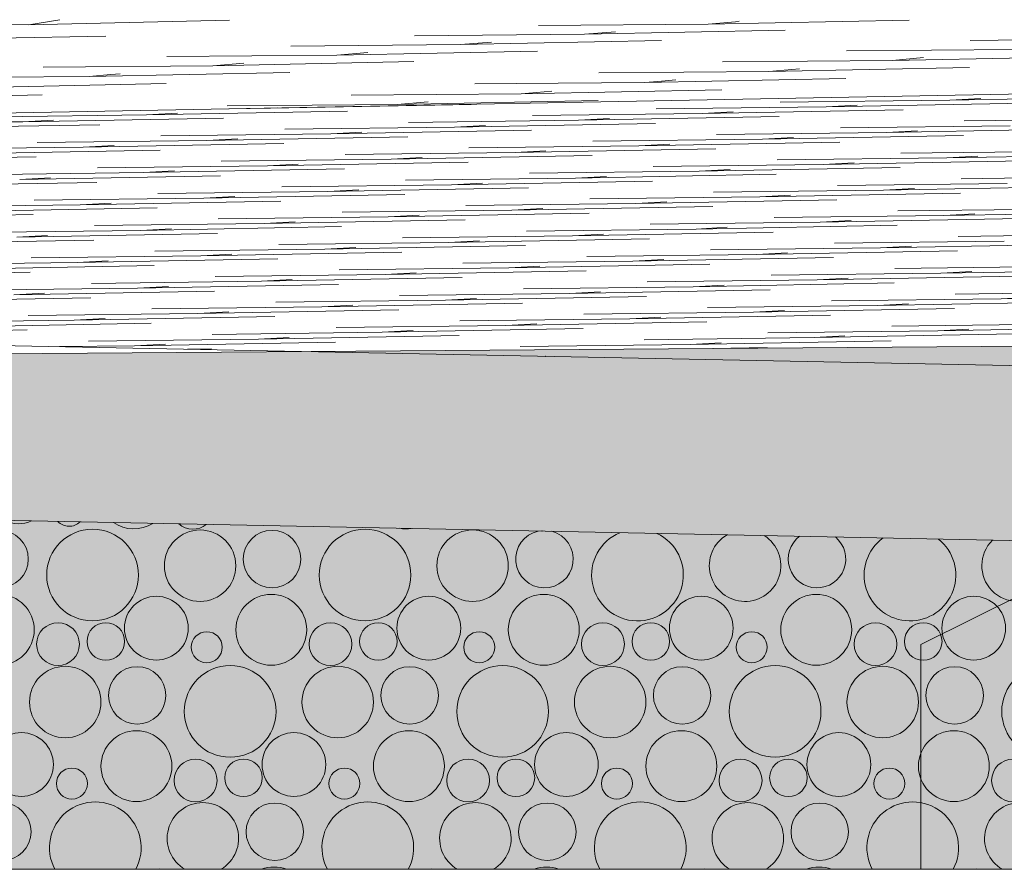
# Model space of a CAD drawing. Header units: millimetres. Extents: x -76432 to -27350, y -300 to 6935.
# Tile 68 of 75: x -29108 to -28714, y -300 to 40. Entities that reach past the tile are written whole.
import ezdxf

# ---------------------------------------------------------------- set-up
doc = ezdxf.new("R2010")
doc.units = ezdxf.units.MM
doc.header["$MEASUREMENT"] = 0
for name, color, linetype in [('Nouveau_Terrain _ Original.Terrain', 7, 'Continuous'), ('Nouveau_VRD _ Voirie 3d.VRD', 7, 'Continuous'), ('VRD _ Bordure.VRD', 7, 'Continuous')]:
    doc.layers.add(name, color=color, linetype=linetype)

# ---------------------------------------------------------------- blocks, each defined once
blk = doc.blocks.new('Élément de coupe_31')
at = {"layer": 'Nouveau_Terrain _ Original.Terrain', "linetype": 'Continuous', "lineweight": 15, "true_color": 0xf48e54}
h = blk.add_hatch(dxfattribs=at)
h.set_pattern_fill('Terre', color=33, style=0, pattern_type=2)
h.set_pattern_definition([(45, (0, 0), (-137.8858, 137.8858), []), (45, (-45.96, 45.96), (-275.7716, 275.7716), []), (45, (-91.92, 91.92), (-275.7716, 275.7716), []), (135, (-137.886, 137.886), (45.96194, 45.96194), [195, -195])])
h.paths.add_polyline_path([(-45278.93, -182.88), (-48767.24, -201.74), (-53028.52, -224.87), (-58189.71, -253.03), (-64406.44, -287.14), (-66736.01, -300), (-27349.9, -300), (-27349.9, -80.38), (-30347.05, -102.7), (-30687.31, -105.32), (-30979.52, -107.48), (-31257.53, -109.37), (-31550.89, -111.18), (-31862.67, -112.95), (-32189.06, -114.67), (-32526.08, -116.34), (-40248.03, -155.83), (-42463.99, -167.72)])
at = {"layer": 'Nouveau_Terrain _ Original.Terrain', "color": 114, "linetype": 'Continuous', "lineweight": 15, "true_color": 0x00ad56}
for p, q in [((-29104.58, 38.22), (-29092.18, 40.22)), ((-29104.58, 38.22), (-29092.18, 40.22)), ((-29104.58, 38.22), (-29024.15, 40.07)), ((-29104.58, 38.22), (-29024.15, 40.07)), ((-28832.46, 38.49), (-28752.04, 40.09)), ((-28832.46, 38.49), (-28752.04, 40.09)), ((-28821.56, 39.4), (-28820.07, 39.64)), ((-28821.56, 39.4), (-28820.07, 39.64)), ((-29104.58, 38.22), (-29172.61, 38.37)), ((-29104.58, 38.22), (-29172.61, 38.37)), ((-28832.46, 38.49), (-28900.49, 37.92)), ((-28832.46, 38.49), (-28900.49, 37.92)), ((-28882.05, 34.37), (-28801.62, 35.98)), ((-28882.05, 34.37), (-28801.62, 35.98)), ((-28832.46, 38.49), (-28821.56, 39.4)), ((-28832.46, 38.49), (-28821.56, 39.4)), ((-29154.17, 32.08), (-29073.74, 33.68)), ((-29154.17, 32.08), (-29073.74, 33.68)), ((-28882.05, 34.37), (-28950.08, 33.8)), ((-28882.05, 34.37), (-28950.08, 33.8)), ((-28931.63, 30.24), (-28851.21, 31.84)), ((-28931.63, 30.24), (-28851.21, 31.84)), ((-28882.05, 34.37), (-28869.65, 35.4)), ((-28882.05, 34.37), (-28869.65, 35.4)), ((-28659.52, 32.49), (-28727.54, 31.93)), ((-28659.52, 32.49), (-28727.54, 31.93)), ((-28931.63, 30.24), (-28999.66, 29.67)), ((-28931.63, 30.24), (-28999.66, 29.67)), ((-28981.22, 26.06), (-28900.79, 27.67)), ((-28981.22, 26.06), (-28900.79, 27.67)), ((-28931.63, 30.24), (-28919.24, 31.27)), ((-28931.63, 30.24), (-28919.24, 31.27)), ((-28709.1, 28.25), (-28777.13, 27.71)), ((-28709.1, 28.25), (-28777.13, 27.71)), ((-28981.22, 26.06), (-29049.25, 25.5)), ((-28981.22, 26.06), (-29049.25, 25.5)), ((-28981.22, 26.06), (-28968.82, 27.11)), ((-28981.22, 26.06), (-28968.82, 27.11)), ((-28758.69, 23.92), (-28826.72, 23.39)), ((-28758.69, 23.92), (-28826.72, 23.39)), ((-28758.69, 23.92), (-28678.26, 25.53)), ((-28758.69, 23.92), (-28678.26, 25.53)), ((-28758.69, 23.92), (-28746.29, 25.01)), ((-28758.69, 23.92), (-28746.29, 25.01)), ((-29030.8, 21.8), (-29098.83, 21.26)), ((-29030.8, 21.8), (-29098.83, 21.26)), ((-29030.8, 21.8), (-28950.38, 23.41)), ((-29030.8, 21.8), (-28950.38, 23.41)), ((-29030.8, 21.8), (-29018.41, 22.87)), ((-29030.8, 21.8), (-29018.41, 22.87)), ((-28808.27, 19.48), (-28727.85, 21.1)), ((-28808.27, 19.48), (-28727.85, 21.1)), ((-28808.27, 19.48), (-28795.88, 20.59)), ((-28808.27, 19.48), (-28795.88, 20.59)), ((-29080.39, 17.44), (-29139.56, 17)), ((-29080.39, 17.44), (-29139.56, 17)), ((-29080.39, 17.44), (-28999.96, 19.06)), ((-29080.39, 17.44), (-28999.96, 19.06)), ((-29080.39, 17.44), (-29071.68, 18.22)), ((-29080.39, 17.44), (-29071.68, 18.22)), ((-29071.68, 18.22), (-29067.99, 18.55)), ((-29071.68, 18.22), (-29067.99, 18.55)), ((-28808.27, 19.48), (-28876.3, 18.97)), ((-28808.27, 19.48), (-28876.3, 18.97)), ((-28857.86, 15), (-28777.43, 16.62)), ((-28857.86, 15), (-28777.43, 16.62)), ((-28852.6, 15.47), (-28845.46, 16.11)), ((-28852.6, 15.47), (-28845.46, 16.11)), ((-29129.97, 12.99), (-29049.55, 14.61)), ((-29129.97, 12.99), (-29049.55, 14.61)), ((-28892.56, 14.74), (-28925.89, 14.49)), ((-28892.56, 14.74), (-28925.89, 14.49)), ((-28907.44, 10.57), (-28827.02, 12.18)), ((-28907.44, 10.57), (-28827.02, 12.18)), ((-28857.86, 15), (-28892.54, 14.74)), ((-28857.86, 15), (-28892.54, 14.74)), ((-28857.86, 15), (-28852.6, 15.47)), ((-28857.86, 15), (-28852.6, 15.47)), ((-29179.56, 8.51), (-29099.13, 10.13)), ((-29179.56, 8.51), (-29099.13, 10.13)), ((-28907.44, 10.57), (-28975.47, 10.05)), ((-28907.44, 10.57), (-28975.47, 10.05)), ((-28907.44, 10.57), (-28895.05, 11.66)), ((-28907.44, 10.57), (-28895.05, 11.66)), ((-28735.7, 7.98), (-28803.73, 7.17)), ((-28735.7, 7.98), (-28803.73, 7.17)), ((-28735.7, 7.98), (-28655.27, 9.46)), ((-28735.7, 7.98), (-28655.27, 9.46)), ((-28735.7, 7.98), (-28723.3, 8.65)), ((-28735.7, 7.98), (-28723.3, 8.65)), ((-28957.03, 6.25), (-29025.06, 5.7)), ((-28957.03, 6.25), (-29025.06, 5.7)), ((-29007.82, 4.75), (-29023.98, 4.56)), ((-29007.82, 4.75), (-29023.98, 4.56)), ((-29007.82, 4.75), (-28927.39, 6.23)), ((-29007.82, 4.75), (-28927.39, 6.23)), ((-29007.82, 4.75), (-29004.77, 4.91)), ((-29007.82, 4.75), (-29004.77, 4.91)), ((-28957.03, 6.25), (-28876.6, 7.86)), ((-28957.03, 6.25), (-28876.6, 7.86)), ((-28957.03, 6.25), (-28944.63, 7.32)), ((-28957.03, 6.25), (-28944.63, 7.32)), ((-28785.29, 5.29), (-28853.31, 4.48)), ((-28785.29, 5.29), (-28853.31, 4.48)), ((-28834.87, 2.6), (-28754.44, 4.09)), ((-28834.87, 2.6), (-28754.44, 4.09)), ((-28785.29, 5.29), (-28704.86, 6.77)), ((-28785.29, 5.29), (-28704.86, 6.77)), ((-28785.29, 5.29), (-28772.89, 5.96)), ((-28785.29, 5.29), (-28772.89, 5.96)), ((-29057.4, 2.06), (-29125.43, 1.25)), ((-29057.4, 2.06), (-29125.43, 1.25)), ((-29106.99, -0.63), (-29026.56, 0.85)), ((-29106.99, -0.63), (-29026.56, 0.85)), ((-29106.99, -0.63), (-29094.59, 0.04)), ((-29106.99, -0.63), (-29094.59, 0.04)), ((-29057.4, 2.06), (-28976.98, 3.54)), ((-29057.4, 2.06), (-28976.98, 3.54)), ((-29057.4, 2.06), (-29045.01, 2.73)), ((-29057.4, 2.06), (-29045.01, 2.73)), ((-28834.87, 2.6), (-28902.9, 1.8)), ((-28834.87, 2.6), (-28902.9, 1.8)), ((-28884.46, -0.08), (-28804.03, 1.4)), ((-28884.46, -0.08), (-28804.03, 1.4)), ((-28884.46, -0.08), (-28872.06, 0.59)), ((-28884.46, -0.08), (-28872.06, 0.59)), ((-28834.87, 2.6), (-28822.47, 3.28)), ((-28834.87, 2.6), (-28822.47, 3.28)), ((-28661.92, 0.46), (-28729.95, -0.35)), ((-28661.92, 0.46), (-28729.95, -0.35)), ((-29106.99, -0.63), (-29175.02, -1.44)), ((-29106.99, -0.63), (-29175.02, -1.44)), ((-29156.57, -3.32), (-29076.15, -1.84)), ((-29156.57, -3.32), (-29076.15, -1.84)), ((-28934.04, -2.77), (-29002.07, -3.58)), ((-28934.04, -2.77), (-29002.07, -3.58)), ((-28884.46, -0.08), (-28952.49, -0.89)), ((-28884.46, -0.08), (-28952.49, -0.89)), ((-28934.04, -2.77), (-28853.62, -1.29)), ((-28934.04, -2.77), (-28853.62, -1.29)), ((-28934.04, -2.77), (-28921.65, -2.1)), ((-28934.04, -2.77), (-28921.65, -2.1)), ((-28711.51, -2.23), (-28779.54, -3.03)), ((-28711.51, -2.23), (-28779.54, -3.03)), ((-28761.09, -4.91), (-28680.67, -3.43)), ((-28761.09, -4.91), (-28680.67, -3.43)), ((-28983.63, -5.46), (-29051.66, -6.27)), ((-28983.63, -5.46), (-29051.66, -6.27)), ((-29033.21, -8.15), (-28952.79, -6.67)), ((-29033.21, -8.15), (-28952.79, -6.67)), ((-29033.21, -8.15), (-29020.82, -7.48)), ((-29033.21, -8.15), (-29020.82, -7.48)), ((-28983.63, -5.46), (-28903.2, -3.98)), ((-28983.63, -5.46), (-28903.2, -3.98)), ((-28983.63, -5.46), (-28971.23, -4.79)), ((-28983.63, -5.46), (-28971.23, -4.79)), ((-28810.68, -7.6), (-28878.71, -8.41)), ((-28810.68, -7.6), (-28878.71, -8.41)), ((-28761.09, -4.91), (-28829.12, -5.72)), ((-28761.09, -4.91), (-28829.12, -5.72)), ((-28810.68, -7.6), (-28730.25, -6.12)), ((-28810.68, -7.6), (-28730.25, -6.12)), ((-28810.68, -7.6), (-28798.28, -6.93)), ((-28810.68, -7.6), (-28798.28, -6.93)), ((-28761.09, -4.91), (-28748.7, -4.24)), ((-28761.09, -4.91), (-28748.7, -4.24)), ((-29082.8, -10.84), (-29150.83, -11.64)), ((-29082.8, -10.84), (-29150.83, -11.64)), ((-29033.21, -8.15), (-29101.24, -8.96)), ((-29033.21, -8.15), (-29101.24, -8.96)), ((-29082.8, -10.84), (-29002.37, -9.35)), ((-29082.8, -10.84), (-29002.37, -9.35)), ((-29082.8, -10.84), (-29070.4, -10.16)), ((-29082.8, -10.84), (-29070.4, -10.16)), ((-28860.27, -10.29), (-28928.29, -11.1)), ((-28860.27, -10.29), (-28928.29, -11.1)), ((-28909.85, -12.98), (-28829.42, -11.5)), ((-28909.85, -12.98), (-28829.42, -11.5)), ((-28860.27, -10.29), (-28779.84, -8.81)), ((-28860.27, -10.29), (-28779.84, -8.81)), ((-28860.27, -10.29), (-28847.87, -9.62)), ((-28860.27, -10.29), (-28847.87, -9.62)), ((-29181.97, -16.21), (-29101.54, -14.73)), ((-29181.97, -16.21), (-29101.54, -14.73)), ((-29132.38, -13.52), (-29051.96, -12.04)), ((-29132.38, -13.52), (-29051.96, -12.04)), ((-28959.44, -15.67), (-29027.47, -16.47)), ((-28959.44, -15.67), (-29027.47, -16.47)), ((-28909.85, -12.98), (-28977.88, -13.79)), ((-28909.85, -12.98), (-28977.88, -13.79)), ((-28959.44, -15.67), (-28879.01, -14.19)), ((-28959.44, -15.67), (-28879.01, -14.19)), ((-28959.44, -15.67), (-28947.04, -14.99)), ((-28959.44, -15.67), (-28947.04, -14.99)), ((-28909.85, -12.98), (-28897.45, -12.31)), ((-28909.85, -12.98), (-28897.45, -12.31)), ((-28736.9, -15.12), (-28804.93, -15.93)), ((-28736.9, -15.12), (-28804.93, -15.93)), ((-28687.32, -12.43), (-28755.35, -13.24)), ((-28687.32, -12.43), (-28755.35, -13.24)), ((-28736.9, -15.12), (-28656.48, -13.64)), ((-28736.9, -15.12), (-28656.48, -13.64)), ((-28736.9, -15.12), (-28724.51, -14.45)), ((-28736.9, -15.12), (-28724.51, -14.45)), ((-29009.02, -18.35), (-29077.05, -19.16)), ((-29009.02, -18.35), (-29077.05, -19.16)), ((-29058.61, -21.04), (-28978.18, -19.56)), ((-29058.61, -21.04), (-28978.18, -19.56)), ((-29009.02, -18.35), (-28928.6, -16.87)), ((-29009.02, -18.35), (-28928.6, -16.87)), ((-29009.02, -18.35), (-28996.63, -17.68)), ((-29009.02, -18.35), (-28996.63, -17.68)), ((-28786.49, -17.81), (-28854.52, -18.62)), ((-28786.49, -17.81), (-28854.52, -18.62)), ((-28836.07, -20.5), (-28755.65, -19.02)), ((-28836.07, -20.5), (-28755.65, -19.02)), ((-28786.49, -17.81), (-28706.06, -16.33)), ((-28786.49, -17.81), (-28706.06, -16.33)), ((-28786.49, -17.81), (-28774.09, -17.14)), ((-28786.49, -17.81), (-28774.09, -17.14)), ((-29058.61, -21.04), (-29126.64, -21.85)), ((-29058.61, -21.04), (-29126.64, -21.85)), ((-29108.19, -23.73), (-29027.77, -22.25)), ((-29108.19, -23.73), (-29027.77, -22.25)), ((-29108.19, -23.73), (-29095.8, -23.06)), ((-29108.19, -23.73), (-29095.8, -23.06)), ((-29058.61, -21.04), (-29046.21, -20.37)), ((-29058.61, -21.04), (-29046.21, -20.37)), ((-28885.66, -23.18), (-28953.69, -23.99)), ((-28885.66, -23.18), (-28953.69, -23.99)), ((-28836.07, -20.5), (-28904.1, -21.3)), ((-28836.07, -20.5), (-28904.1, -21.3)), ((-28885.66, -23.18), (-28805.23, -21.7)), ((-28885.66, -23.18), (-28805.23, -21.7)), ((-28885.66, -23.18), (-28873.26, -22.51)), ((-28885.66, -23.18), (-28873.26, -22.51)), ((-28836.07, -20.5), (-28823.68, -19.82)), ((-28836.07, -20.5), (-28823.68, -19.82)), ((-28663.13, -22.64), (-28731.16, -23.45)), ((-28663.13, -22.64), (-28731.16, -23.45)), ((-29157.78, -26.42), (-29077.35, -24.94)), ((-29157.78, -26.42), (-29077.35, -24.94)), ((-28935.25, -25.87), (-29003.28, -26.68)), ((-28935.25, -25.87), (-29003.28, -26.68)), ((-28984.83, -28.56), (-28904.41, -27.08)), ((-28984.83, -28.56), (-28904.41, -27.08)), ((-28935.25, -25.87), (-28854.82, -24.39)), ((-28935.25, -25.87), (-28854.82, -24.39)), ((-28935.25, -25.87), (-28922.85, -25.2)), ((-28935.25, -25.87), (-28922.85, -25.2)), ((-28712.71, -25.33), (-28780.74, -26.13)), ((-28712.71, -25.33), (-28780.74, -26.13)), ((-28762.3, -28.01), (-28681.87, -26.53)), ((-28762.3, -28.01), (-28681.87, -26.53)), ((-28762.3, -28.01), (-28749.9, -27.34)), ((-28762.3, -28.01), (-28749.9, -27.34)), ((-29034.42, -31.25), (-29102.45, -32.06)), ((-29034.42, -31.25), (-29102.45, -32.06)), ((-28984.83, -28.56), (-29052.86, -29.37)), ((-28984.83, -28.56), (-29052.86, -29.37)), ((-29034.42, -31.25), (-28953.99, -29.77)), ((-29034.42, -31.25), (-28953.99, -29.77)), ((-29034.42, -31.25), (-29022.02, -30.58)), ((-29034.42, -31.25), (-29022.02, -30.58)), ((-28984.83, -28.56), (-28972.43, -27.89)), ((-28984.83, -28.56), (-28972.43, -27.89)), ((-28811.88, -30.7), (-28879.91, -31.51)), ((-28811.88, -30.7), (-28879.91, -31.51)), ((-28762.3, -28.01), (-28830.33, -28.82)), ((-28762.3, -28.01), (-28830.33, -28.82)), ((-28811.88, -30.7), (-28731.46, -29.22)), ((-28811.88, -30.7), (-28731.46, -29.22)), ((-28811.88, -30.7), (-28799.49, -30.03)), ((-28811.88, -30.7), (-28799.49, -30.03)), ((-29084, -33.94), (-29152.03, -34.74)), ((-29084, -33.94), (-29152.03, -34.74)), ((-29133.59, -36.62), (-29053.16, -35.14)), ((-29133.59, -36.62), (-29053.16, -35.14)), ((-29084, -33.94), (-29003.58, -32.46)), ((-29084, -33.94), (-29003.58, -32.46)), ((-29084, -33.94), (-29071.61, -33.26)), ((-29084, -33.94), (-29071.61, -33.26)), ((-28861.47, -33.39), (-28929.5, -34.2)), ((-28861.47, -33.39), (-28929.5, -34.2)), ((-28911.06, -36.08), (-28830.63, -34.6)), ((-28911.06, -36.08), (-28830.63, -34.6)), ((-28911.06, -36.08), (-28898.66, -35.41)), ((-28911.06, -36.08), (-28898.66, -35.41)), ((-28861.47, -33.39), (-28781.04, -31.91)), ((-28861.47, -33.39), (-28781.04, -31.91)), ((-28861.47, -33.39), (-28849.07, -32.72)), ((-28861.47, -33.39), (-28849.07, -32.72)), ((-29183.17, -39.31), (-29102.75, -37.83)), ((-29183.17, -39.31), (-29102.75, -37.83)), ((-28960.64, -38.77), (-29028.67, -39.57)), ((-28960.64, -38.77), (-29028.67, -39.57)), ((-28911.06, -36.08), (-28979.08, -36.89)), ((-28911.06, -36.08), (-28979.08, -36.89)), ((-28960.64, -38.77), (-28880.21, -37.29)), ((-28960.64, -38.77), (-28880.21, -37.29)), ((-28960.64, -38.77), (-28948.24, -38.09)), ((-28960.64, -38.77), (-28948.24, -38.09)), ((-28738.11, -38.22), (-28806.14, -39.03)), ((-28738.11, -38.22), (-28806.14, -39.03)), ((-28688.52, -35.53), (-28756.55, -36.34)), ((-28688.52, -35.53), (-28756.55, -36.34)), ((-28738.11, -38.22), (-28657.68, -36.74)), ((-28738.11, -38.22), (-28657.68, -36.74)), ((-28738.11, -38.22), (-28725.71, -37.55)), ((-28738.11, -38.22), (-28725.71, -37.55)), ((-29010.23, -41.45), (-29078.26, -42.26)), ((-29010.23, -41.45), (-29078.26, -42.26)), ((-29059.81, -44.14), (-28979.39, -42.66)), ((-29059.81, -44.14), (-28979.39, -42.66)), ((-29010.23, -41.45), (-28929.8, -39.97)), ((-29010.23, -41.45), (-28929.8, -39.97)), ((-29010.23, -41.45), (-28997.83, -40.78)), ((-29010.23, -41.45), (-28997.83, -40.78)), ((-28787.69, -40.91), (-28855.72, -41.72)), ((-28787.69, -40.91), (-28855.72, -41.72)), ((-28837.28, -43.6), (-28756.85, -42.12)), ((-28837.28, -43.6), (-28756.85, -42.12)), ((-28837.28, -43.6), (-28824.88, -42.92)), ((-28837.28, -43.6), (-28824.88, -42.92)), ((-28787.69, -40.91), (-28707.27, -39.43)), ((-28787.69, -40.91), (-28707.27, -39.43)), ((-28787.69, -40.91), (-28775.3, -40.24)), ((-28787.69, -40.91), (-28775.3, -40.24)), ((-29059.81, -44.14), (-29127.84, -44.95)), ((-29059.81, -44.14), (-29127.84, -44.95)), ((-29109.4, -46.83), (-29028.97, -45.35)), ((-29109.4, -46.83), (-29028.97, -45.35)), ((-29109.4, -46.83), (-29097, -46.16)), ((-29109.4, -46.83), (-29097, -46.16)), ((-29059.81, -44.14), (-29047.42, -43.47)), ((-29059.81, -44.14), (-29047.42, -43.47)), ((-28886.86, -46.28), (-28954.89, -47.09)), ((-28886.86, -46.28), (-28954.89, -47.09)), ((-28837.28, -43.6), (-28905.31, -44.4)), ((-28837.28, -43.6), (-28905.31, -44.4)), ((-28886.86, -46.28), (-28806.44, -44.8)), ((-28886.86, -46.28), (-28806.44, -44.8)), ((-28886.86, -46.28), (-28874.47, -45.61)), ((-28886.86, -46.28), (-28874.47, -45.61)), ((-28664.33, -45.74), (-28732.36, -46.55)), ((-28664.33, -45.74), (-28732.36, -46.55)), ((-29158.98, -49.52), (-29078.56, -48.04)), ((-29158.98, -49.52), (-29078.56, -48.04)), ((-28936.45, -48.97), (-29004.48, -49.78)), ((-28936.45, -48.97), (-29004.48, -49.78)), ((-28986.04, -51.66), (-28905.61, -50.18)), ((-28986.04, -51.66), (-28905.61, -50.18)), ((-28986.04, -51.66), (-28973.64, -50.99)), ((-28986.04, -51.66), (-28973.64, -50.99)), ((-28936.45, -48.97), (-28856.02, -47.49)), ((-28936.45, -48.97), (-28856.02, -47.49)), ((-28936.45, -48.97), (-28924.05, -48.3)), ((-28936.45, -48.97), (-28924.05, -48.3)), ((-28763.5, -51.11), (-28831.53, -51.92)), ((-28763.5, -51.11), (-28831.53, -51.92)), ((-28713.92, -48.43), (-28781.95, -49.24)), ((-28713.92, -48.43), (-28781.95, -49.24)), ((-28763.5, -51.11), (-28683.08, -49.63)), ((-28763.5, -51.11), (-28683.08, -49.63)), ((-28763.5, -51.11), (-28751.11, -50.44)), ((-28763.5, -51.11), (-28751.11, -50.44)), ((-29035.62, -54.35), (-29103.65, -55.16)), ((-29035.62, -54.35), (-29103.65, -55.16)), ((-28986.04, -51.66), (-29054.06, -52.47)), ((-28986.04, -51.66), (-29054.06, -52.47)), ((-29035.62, -54.35), (-28955.19, -52.87)), ((-29035.62, -54.35), (-28955.19, -52.87)), ((-29035.62, -54.35), (-29023.22, -53.68)), ((-29035.62, -54.35), (-29023.22, -53.68)), ((-28813.09, -53.8), (-28881.12, -54.61)), ((-28813.09, -53.8), (-28881.12, -54.61)), ((-28862.67, -56.49), (-28782.25, -55.01)), ((-28862.67, -56.49), (-28782.25, -55.01)), ((-28813.09, -53.8), (-28732.66, -52.32)), ((-28813.09, -53.8), (-28732.66, -52.32)), ((-28813.09, -53.8), (-28800.69, -53.13)), ((-28813.09, -53.8), (-28800.69, -53.13)), ((-29085.21, -57.04), (-29153.24, -57.85)), ((-29085.21, -57.04), (-29153.24, -57.85)), ((-29134.79, -59.72), (-29054.37, -58.24)), ((-29134.79, -59.72), (-29054.37, -58.24)), ((-29085.21, -57.04), (-29004.78, -55.56)), ((-29085.21, -57.04), (-29004.78, -55.56)), ((-29085.21, -57.04), (-29072.81, -56.36)), ((-29085.21, -57.04), (-29072.81, -56.36)), ((-28862.67, -56.49), (-28930.7, -57.3)), ((-28862.67, -56.49), (-28930.7, -57.3)), ((-28912.26, -59.18), (-28831.83, -57.7)), ((-28912.26, -59.18), (-28831.83, -57.7)), ((-28912.26, -59.18), (-28899.86, -58.51)), ((-28912.26, -59.18), (-28899.86, -58.51)), ((-28862.67, -56.49), (-28850.28, -55.82)), ((-28862.67, -56.49), (-28850.28, -55.82)), ((-28689.73, -58.63), (-28757.76, -59.44)), ((-28689.73, -58.63), (-28757.76, -59.44)), ((-29184.38, -62.41), (-29103.95, -60.93)), ((-29184.38, -62.41), (-29103.95, -60.93)), ((-28961.84, -61.87), (-29029.87, -62.68)), ((-28961.84, -61.87), (-29029.87, -62.68)), ((-29011.43, -64.55), (-28931, -63.07)), ((-29011.43, -64.55), (-28931, -63.07)), ((-28912.26, -59.18), (-28980.29, -59.99)), ((-28912.26, -59.18), (-28980.29, -59.99)), ((-28961.84, -61.87), (-28881.42, -60.39)), ((-28961.84, -61.87), (-28881.42, -60.39)), ((-28961.84, -61.87), (-28949.45, -61.19)), ((-28961.84, -61.87), (-28949.45, -61.19)), ((-28739.31, -61.32), (-28807.34, -62.13)), ((-28739.31, -61.32), (-28807.34, -62.13)), ((-28788.9, -64.01), (-28708.47, -62.53)), ((-28788.9, -64.01), (-28708.47, -62.53)), ((-28739.31, -61.32), (-28658.89, -59.84)), ((-28739.31, -61.32), (-28658.89, -59.84)), ((-28739.31, -61.32), (-28726.92, -60.65)), ((-28739.31, -61.32), (-28726.92, -60.65)), ((-29011.43, -64.55), (-29079.46, -65.36)), ((-29011.43, -64.55), (-29079.46, -65.36)), ((-29061.02, -67.24), (-28980.59, -65.76)), ((-29061.02, -67.24), (-28980.59, -65.76)), ((-29061.02, -67.24), (-29048.62, -66.57)), ((-29061.02, -67.24), (-29048.62, -66.57)), ((-29011.43, -64.55), (-28999.03, -63.88)), ((-29011.43, -64.55), (-28999.03, -63.88)), ((-28838.48, -66.7), (-28906.51, -67.51)), ((-28838.48, -66.7), (-28906.51, -67.51)), ((-28788.9, -64.01), (-28856.93, -64.82)), ((-28788.9, -64.01), (-28856.93, -64.82)), ((-28838.48, -66.7), (-28758.06, -65.22)), ((-28838.48, -66.7), (-28758.06, -65.22)), ((-28838.48, -66.7), (-28826.09, -66.03)), ((-28838.48, -66.7), (-28826.09, -66.03)), ((-28788.9, -64.01), (-28776.5, -63.34)), ((-28788.9, -64.01), (-28776.5, -63.34)), ((-29061.02, -67.24), (-29129.05, -68.05)), ((-29061.02, -67.24), (-29129.05, -68.05)), ((-29110.6, -69.93), (-29030.18, -68.45)), ((-29110.6, -69.93), (-29030.18, -68.45)), ((-29110.6, -69.93), (-29098.2, -69.26)), ((-29110.6, -69.93), (-29098.2, -69.26)), ((-28888.07, -69.39), (-28956.1, -70.19)), ((-28888.07, -69.39), (-28956.1, -70.19)), ((-28937.65, -72.07), (-28857.23, -70.59)), ((-28937.65, -72.07), (-28857.23, -70.59)), ((-28888.07, -69.39), (-28807.64, -67.9)), ((-28888.07, -69.39), (-28807.64, -67.9)), ((-28888.07, -69.39), (-28875.67, -68.71)), ((-28888.07, -69.39), (-28875.67, -68.71)), ((-28665.54, -68.84), (-28733.57, -69.65)), ((-28665.54, -68.84), (-28733.57, -69.65)), ((-28715.12, -71.53), (-28634.7, -70.05)), ((-28715.12, -71.53), (-28634.7, -70.05)), ((-28715.12, -71.53), (-28702.73, -70.86)), ((-28715.12, -71.53), (-28702.73, -70.86)), ((-29160.19, -72.62), (-29079.76, -71.14)), ((-29160.19, -72.62), (-29079.76, -71.14)), ((-28987.24, -74.76), (-29055.27, -75.57)), ((-28987.24, -74.76), (-29055.27, -75.57)), ((-28937.65, -72.07), (-29005.68, -72.88)), ((-28937.65, -72.07), (-29005.68, -72.88)), ((-28987.24, -74.76), (-28906.81, -73.28)), ((-28987.24, -74.76), (-28906.81, -73.28)), ((-28987.24, -74.76), (-28974.84, -74.09)), ((-28987.24, -74.76), (-28974.84, -74.09)), ((-28937.65, -72.07), (-28925.26, -71.4)), ((-28937.65, -72.07), (-28925.26, -71.4)), ((-28764.71, -74.22), (-28832.74, -75.02)), ((-28764.71, -74.22), (-28832.74, -75.02)), ((-28715.12, -71.53), (-28783.15, -72.34)), ((-28715.12, -71.53), (-28783.15, -72.34)), ((-28764.71, -74.22), (-28684.28, -72.73)), ((-28764.71, -74.22), (-28684.28, -72.73)), ((-28764.71, -74.22), (-28752.31, -73.54)), ((-28764.71, -74.22), (-28752.31, -73.54)), ((-29036.82, -77.45), (-29104.85, -78.26)), ((-29036.82, -77.45), (-29104.85, -78.26)), ((-29086.41, -80.14), (-29005.98, -78.66)), ((-29086.41, -80.14), (-29005.98, -78.66)), ((-29036.82, -77.45), (-28956.4, -75.97)), ((-29036.82, -77.45), (-28956.4, -75.97)), ((-29036.82, -77.45), (-29024.43, -76.78)), ((-29036.82, -77.45), (-29024.43, -76.78)), ((-28814.29, -76.9), (-28882.32, -77.71)), ((-28814.29, -76.9), (-28882.32, -77.71)), ((-28863.88, -79.59), (-28783.45, -78.11)), ((-28863.88, -79.59), (-28783.45, -78.11)), ((-28814.29, -76.9), (-28733.87, -75.42)), ((-28814.29, -76.9), (-28733.87, -75.42)), ((-28814.29, -76.9), (-28801.9, -76.23)), ((-28814.29, -76.9), (-28801.9, -76.23)), ((-29086.41, -80.14), (-29154.44, -80.95)), ((-29086.41, -80.14), (-29154.44, -80.95)), ((-29136, -82.83), (-29055.57, -81.34)), ((-29136, -82.83), (-29055.57, -81.34)), ((-29086.41, -80.14), (-29074.01, -79.47)), ((-29086.41, -80.14), (-29074.01, -79.47)), ((-28913.46, -82.28), (-28981.49, -83.09)), ((-28913.46, -82.28), (-28981.49, -83.09)), ((-28863.88, -79.59), (-28931.91, -80.4)), ((-28863.88, -79.59), (-28931.91, -80.4)), ((-28913.46, -82.28), (-28833.04, -80.8)), ((-28913.46, -82.28), (-28833.04, -80.8)), ((-28913.46, -82.28), (-28901.07, -81.61)), ((-28913.46, -82.28), (-28901.07, -81.61)), ((-28863.88, -79.59), (-28851.48, -78.92)), ((-28863.88, -79.59), (-28851.48, -78.92)), ((-28690.93, -81.73), (-28758.96, -82.54)), ((-28690.93, -81.73), (-28758.96, -82.54)), ((-29185.58, -85.51), (-29105.16, -84.03)), ((-29185.58, -85.51), (-29105.16, -84.03)), ((-28963.05, -84.97), (-29031.08, -85.78)), ((-28963.05, -84.97), (-29031.08, -85.78)), ((-29012.63, -87.66), (-28932.21, -86.18)), ((-29012.63, -87.66), (-28932.21, -86.18)), ((-28963.05, -84.97), (-28882.62, -83.49)), ((-28963.05, -84.97), (-28882.62, -83.49)), ((-28963.05, -84.97), (-28950.65, -84.3)), ((-28963.05, -84.97), (-28950.65, -84.3)), ((-28740.52, -84.42), (-28808.55, -85.23)), ((-28740.52, -84.42), (-28808.55, -85.23)), ((-28790.1, -87.11), (-28709.68, -85.63)), ((-28790.1, -87.11), (-28709.68, -85.63)), ((-28790.1, -87.11), (-28777.71, -86.44)), ((-28790.1, -87.11), (-28777.71, -86.44)), ((-28740.52, -84.42), (-28660.09, -82.94)), ((-28740.52, -84.42), (-28660.09, -82.94)), ((-28740.52, -84.42), (-28728.12, -83.75)), ((-28740.52, -84.42), (-28728.12, -83.75)), ((-29062.22, -90.34), (-29092.26, -90.7)), ((-29062.22, -90.34), (-29092.26, -90.7)), ((-29012.63, -87.66), (-29080.66, -88.46)), ((-29012.63, -87.66), (-29080.66, -88.46)), ((-29062.22, -90.34), (-28981.79, -88.86)), ((-29062.22, -90.34), (-28981.79, -88.86)), ((-29062.22, -90.34), (-29049.82, -89.67)), ((-29062.22, -90.34), (-29049.82, -89.67)), ((-29012.63, -87.66), (-29000.24, -86.98)), ((-29012.63, -87.66), (-29000.24, -86.98)), ((-28839.69, -89.8), (-28907.72, -90.61)), ((-28839.69, -89.8), (-28907.72, -90.61)), ((-28790.1, -87.11), (-28858.13, -87.92)), ((-28790.1, -87.11), (-28858.13, -87.92)), ((-28839.69, -89.8), (-28759.26, -88.32)), ((-28839.69, -89.8), (-28759.26, -88.32)), ((-28839.69, -89.8), (-28827.29, -89.13)), ((-28839.69, -89.8), (-28827.29, -89.13)), ((-29040.94, -91.73), (-29031.38, -91.55)), ((-29040.94, -91.73), (-29031.38, -91.55)), ((-28830.69, -91.41), (-28808.85, -91.01)), ((-28830.69, -91.41), (-28808.85, -91.01))]:
    blk.add_line(p, q, dxfattribs=at)
at = {"layer": 'Nouveau_Terrain _ Original.Terrain', "color": 7, "linetype": 'Continuous', "lineweight": 15}
blk.add_line((-28602.27, 12.4), (-31527.12, -42), dxfattribs=at)
at = {"layer": 'Nouveau_Terrain _ Original.Terrain', "color": 7, "linetype": 'Continuous', "lineweight": 15, "flags": 128}
for points in [[(-27349.9, -80.38), (-30347.05, -102.7), (-30687.31, -105.32), (-30979.52, -107.48), (-31257.53, -109.37), (-31550.89, -111.18), (-31862.67, -112.95), (-32189.06, -114.67), (-32526.08, -116.34), (-40248.03, -155.83), (-42463.99, -167.72), (-45278.93, -182.88), (-48767.24, -201.74), (-53028.52, -224.87), (-58189.71, -253.03), (-64406.44, -287.14), (-66736.01, -300)], [(-27349.9, -300), (-28357.28, -300), (-28477.28, -300), (-28627.28, -300), (-28747.28, -300), (-29313.09, -300), (-64105.84, -300)]]:
    blk.add_lwpolyline(points, dxfattribs=at)
blk = doc.blocks.new('Élément de coupe_32')
at = {"layer": 'VRD _ Bordure.VRD', "linetype": 'Continuous', "lineweight": 15, "true_color": 0xbf8080}
blk.add_hatch(color=23, dxfattribs=at).paths.add_polyline_path([(-28627.28, -210), (-28627.28, -150), (-28747.28, -210), (-28747.28, -300), (-28357.28, -300), (-28357.28, -210), (-28477.28, -50), (-28477.28, -210)])
at = {"layer": 'VRD _ Bordure.VRD', "color": 7, "linetype": 'Continuous', "lineweight": 15}
for p, q in [((-28590.28, 33.4), (-28596.98, 27.8)), ((-28477.28, -50), (-28357.28, -210)), ((-28627.28, -150), (-28747.28, -210)), ((-28747.28, -210), (-28747.28, -300)), ((-28477.28, -210), (-28627.28, -210)), ((-28357.28, -210), (-28357.28, -300))]:
    blk.add_line(p, q, dxfattribs=at)
at = {"layer": 'VRD _ Bordure.VRD', "color": 7, "linetype": 'Continuous', "lineweight": 15, "flags": 128}
for points in [[(-28477.28, 40), (-28581.88, 35.6), (-28590.28, 33.4)], [(-28596.98, 27.8), (-28600.58, 20), (-28627.28, -100)], [(-28627.28, -100), (-28627.28, -150), (-28627.28, -170.01), (-28627.28, -210)]]:
    blk.add_lwpolyline(points, dxfattribs=at)
blk = doc.blocks.new('*X35')
at = {"layer": 'Nouveau_VRD _ Voirie 3d.VRD', "color": 33, "linetype": 'Continuous', "lineweight": 15, "true_color": 0xf48e54}
for centre, radius in [((-29116.26, -175.78), 11.51), ((-29079.02, -182.16), 18.36), ((-29035.96, -178.42), 14.31), ((-29007.15, -175.78), 11.51), ((-28969.91, -182.16), 18.36), ((-28926.84, -178.42), 14.31), ((-29116.56, -204.09), 14.19), ((-29053.49, -203.44), 12.77), ((-29007.45, -204.09), 14.19), ((-28944.38, -203.44), 12.77), ((-28898.34, -204.09), 14.19), ((-28835.27, -203.44), 12.77), ((-28789.23, -204.09), 14.19), ((-28726.16, -203.44), 12.77), ((-29092.85, -209.82), 8.58), ((-29073.71, -208.76), 7.52), ((-29033.28, -211.06), 6.2), ((-28983.74, -209.82), 8.58), ((-28964.59, -208.76), 7.52), ((-28924.17, -211.06), 6.2), ((-28874.63, -209.82), 8.58), ((-28855.48, -208.76), 7.52), ((-28815.06, -211.06), 6.2), ((-28765.52, -209.82), 8.58), ((-28746.37, -208.76), 7.52), ((-29089.96, -233.02), 14.31), ((-29061.15, -230.38), 11.51), ((-29023.91, -236.76), 18.36), ((-28980.84, -233.02), 14.31), ((-28952.03, -230.38), 11.51), ((-28914.8, -236.76), 18.36), ((-28871.73, -233.02), 14.31), ((-28842.92, -230.38), 11.51), ((-28805.69, -236.76), 18.36), ((-28762.62, -233.02), 14.31), ((-28733.81, -230.38), 11.51), ((-28696.58, -236.76), 18.36), ((-29107.49, -258.04), 12.77), ((-29061.45, -258.69), 14.19), ((-28998.38, -258.04), 12.77), ((-28952.34, -258.69), 14.19), ((-28889.27, -258.04), 12.77), ((-28843.23, -258.69), 14.19), ((-28780.16, -258.04), 12.77), ((-28734.11, -258.69), 14.19), ((-29037.74, -264.42), 8.58), ((-29018.59, -263.35), 7.52), ((-28928.63, -264.42), 8.58), ((-28909.48, -263.35), 7.52), ((-28819.52, -264.42), 8.58), ((-28800.37, -263.35), 7.52), ((-28710.4, -264.42), 8.58), ((-29087.28, -265.66), 6.2), ((-28978.17, -265.66), 6.2), ((-28869.06, -265.66), 6.2), ((-28759.95, -265.66), 6.2), ((-29115.15, -284.98), 11.51), ((-29006.03, -284.98), 11.51), ((-28896.92, -284.98), 11.51), ((-28787.81, -284.98), 11.51)]:
    blk.add_circle(centre, radius, dxfattribs=at)
for centre, radius, start, end in [((-29108.61, -148.84), 12.77, 243.6264, 294.082), ((-29088.39, -156.46), 6.2, 223.0901, 314.6183), ((-29062.56, -149.49), 14.19, 235.2322, 302.4762), ((-29038.85, -155.22), 8.58, 228.7628, 308.9456), ((-28953.45, -149.49), 14.19, 259.4067, 278.3018), ((-28898.03, -175.78), 11.51, 102.6129, 75.0956), ((-28860.8, -182.16), 18.36, 112.5671, 65.1413), ((-28817.73, -178.42), 14.31, 120.2555, 57.453), ((-28788.92, -175.78), 11.51, 127.4384, 50.2701), ((-28751.69, -182.16), 18.36, 126.0322, 51.6762), ((-28708.62, -178.42), 14.31, 134.3396, 43.3689), ((-29077.91, -291.36), 18.36, 331.9273, 208.0727), ((-29034.84, -287.62), 14.31, 300.1222, 239.8778), ((-28968.8, -291.36), 18.36, 331.9273, 208.0727), ((-28925.73, -287.62), 14.31, 300.1222, 239.8778), ((-28859.69, -291.36), 18.36, 331.9273, 208.0727), ((-28816.62, -287.62), 14.31, 300.1222, 239.8778), ((-28750.58, -291.36), 18.36, 331.9273, 208.0727), ((-28707.51, -287.62), 14.31, 300.1222, 239.8778), ((-29006.34, -313.28), 14.19, 69.3886, 110.6114), ((-28897.23, -313.28), 14.19, 69.3886, 110.6114), ((-28788.11, -313.28), 14.19, 69.3886, 110.6114), ((-29052.38, -312.63), 12.77, 81.7675, 98.2325), ((-28943.27, -312.63), 12.77, 81.7675, 98.2325), ((-28834.16, -312.63), 12.77, 81.7675, 98.2325), ((-28725.04, -312.63), 12.77, 81.7675, 98.2325)]:
    blk.add_arc(centre, radius, start, end, dxfattribs=at)
blk = doc.blocks.new('*X36')
at = {"layer": 'Nouveau_VRD _ Voirie 3d.VRD', "linetype": 'Continuous', "lineweight": 15, "true_color": 0xb5b5b5}
for points in [[(-28912.87, -154.3), (-28911.87, -104.31), (-29097.83, -100.59), (-29098.83, -150.58)], [(-28698.91, -158.58), (-28697.91, -108.59), (-28883.87, -104.87), (-28884.87, -154.86)]]:
    blk.add_hatch(color=253, dxfattribs=at).paths.add_polyline_path(points)
at = {"layer": 'Nouveau_VRD _ Voirie 3d.VRD', "color": 253, "linetype": 'Continuous', "lineweight": 15, "true_color": 0xb5b5b5}
for p in [(-28897.67, -94.59), (-28899.07, -164.58)]:
    blk.add_point(p, dxfattribs=at)
blk = doc.blocks.new('Élément de coupe_34')
at = {"layer": 'Nouveau_VRD _ Voirie 3d.VRD', "color": 7, "linetype": 'Continuous', "lineweight": 15}
for p, q in [((-29313.09, -86.28), (-28627.28, -100)), ((-29313.09, -156.3), (-28627.28, -170.01))]:
    blk.add_line(p, q, dxfattribs=at)
at = {"layer": 'Nouveau_VRD _ Voirie 3d.VRD', "lineweight": 0}
for name in ['*X36', '*X35']:
    blk.add_blockref(name, (0, 0), dxfattribs=at)

msp = doc.modelspace()

# ---------------------------------------------------------------- block references
at = {"layer": 'Nouveau_Terrain _ Original.Terrain', "lineweight": 0}
msp.add_blockref('Élément de coupe_31', (0, 0), dxfattribs=at)
at = {"layer": 'Nouveau_VRD _ Voirie 3d.VRD', "lineweight": 0}
msp.add_blockref('Élément de coupe_34', (0, 0), dxfattribs=at)
at = {"layer": 'VRD _ Bordure.VRD', "lineweight": 0}
msp.add_blockref('Élément de coupe_32', (0, 0), dxfattribs=at)

doc.saveas('drawing.dxf')
